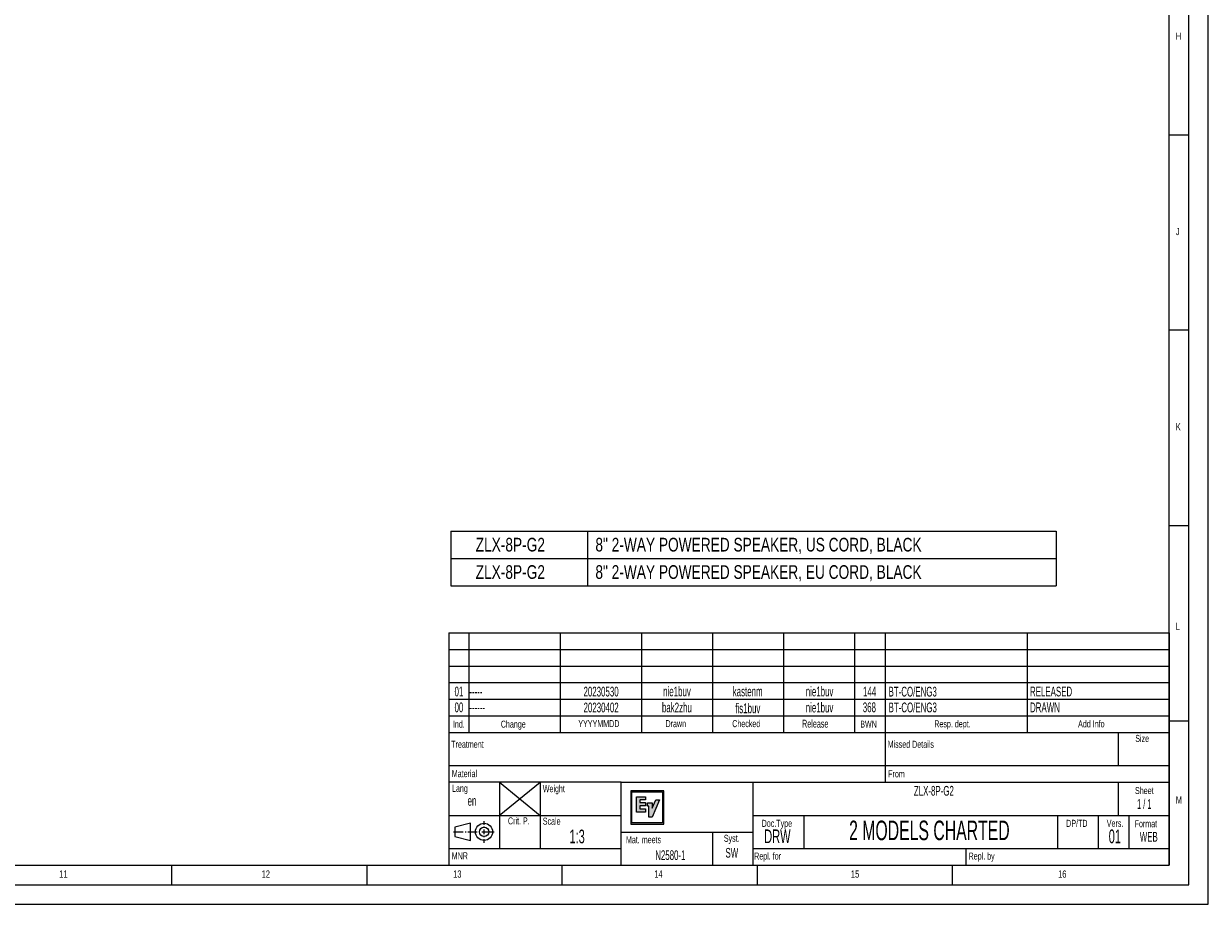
# Model space of a CAD drawing. Header units: millimetres. Extents: x 0 to 841, y 0 to 594.
# Tile 15 of 22: x 538 to 841, y 0 to 225. Entities that reach past the tile are written whole.
import ezdxf

# ---------------------------------------------------------------- set-up
doc = ezdxf.new("R2010")
doc.units = ezdxf.units.MM
doc.layers.add('FORMAT', color=7, linetype='Continuous')
doc.layers.add('SLD-0_0', color=7, linetype='Continuous')
doc.styles.add('SLDTEXTSTYLE0', font='TXT', dxfattribs={"width": 0.75})
doc.styles.add('SLDTEXTSTYLE1', font='TXT', dxfattribs={"width": 0.605})
doc.styles.add('SLDTEXTSTYLE2', font='TXT', dxfattribs={"width": 0.563})

# ---------------------------------------------------------------- blocks, each defined once
blk = doc.blocks.new('SW_TABLEANNOTATION_0')
at = {"layer": 'SLD-0_0', "color": 0}
for p, q in [((0, 0), (0, -7)), ((0, 0), (35, 0)), ((35, 0), (35, -7)), ((35, 0), (155, 0)), ((155, 0), (155, -7)), ((0, -7), (0, -14)), ((0, -7), (35, -7)), ((35, -7), (35, -14)), ((35, -7), (155, -7)), ((155, -7), (155, -14)), ((0, -14), (35, -14)), ((35, -14), (155, -14))]:
    blk.add_line(p, q, dxfattribs=at)
at = {"layer": 'SLD-0_0', "color": 0, "char_height": 3.5, "attachment_point": 1, "style": 'SLDTEXTSTYLE0'}
for s, insert in [('ZLX-8P-G2', (6.33, -1.69)), ('8" 2-WAY POWERED SPEAKER, US CORD, BLACK', (37, -1.69)), ('ZLX-8P-G2', (6.33, -8.69)), ('8" 2-WAY POWERED SPEAKER, EU CORD, BLACK', (37, -8.69))]:
    blk.add_mtext(s, dxfattribs=dict(at, insert=insert))

msp = doc.modelspace()

# ---------------------------------------------------------------- hatches: boundary and pattern name
at = {"linetype": 'Continuous'}
h = msp.add_hatch(color=256, dxfattribs=at)
h.paths.add_polyline_path([(701.529316, 29.060983), (693.042589, 29.060983), (693.042589, 20.504688), (701.529316, 20.504688)], flags=0)
h.paths.add_polyline_path([(693.325232, 20.869445), (693.325232, 28.768899), (701.213328, 28.768899), (701.213328, 20.869445)], flags=0)
for points in [[(694.536451, 23.594092), (694.532488, 23.598795), (694.529796, 23.604681), (694.529027, 23.607136), (694.527963, 23.610389), (694.527164, 23.616719), (694.527164, 27.509848), (694.527963, 27.516356), (694.529796, 27.522567), (694.532488, 27.527773), (694.536451, 27.532653), (694.541125, 27.536587), (694.547247, 27.539486), (694.552838, 27.541438), (694.55896, 27.542207), (696.768179, 27.542207), (696.77436, 27.541438), (696.780572, 27.539486), (696.785896, 27.536587), (696.790392, 27.532653), (696.794267, 27.527773), (696.797875, 27.522567), (696.799561, 27.516356), (696.800123, 27.509848), (696.800123, 27.506388), (696.800123, 26.742178), (696.799561, 26.736292), (696.797875, 26.73014), (696.794267, 26.724609), (696.790392, 26.720024), (696.785896, 26.715706), (696.780572, 26.712866), (696.77436, 26.710825), (696.768179, 26.710589), (695.434058, 26.710589), (695.427788, 26.709879), (695.421961, 26.707927), (695.416134, 26.705028), (695.412082, 26.701035), (695.407408, 26.696155), (695.404628, 26.690594), (695.402794, 26.684442), (695.402262, 26.67829), (695.402262, 26.047891), (695.402794, 26.041769), (695.404007, 26.037835), (695.404628, 26.035912), (695.407408, 26.030352), (695.412082, 26.025442), (695.416134, 26.021241), (695.421961, 26.018639), (695.427788, 26.016657), (695.434058, 26.016036), (696.768179, 26.016036), (696.77436, 26.015415), (696.780572, 26.013344), (696.785896, 26.010771), (696.790392, 26.006571), (696.794267, 26.002016), (696.797875, 25.996071), (696.799561, 25.990303), (696.800123, 25.984121), (696.800123, 25.980276), (696.800123, 25.203318), (696.799561, 25.197166), (696.797875, 25.191369), (696.794267, 25.185749), (696.790392, 25.180868), (696.785896, 25.17658), (696.780572, 25.17374), (696.77436, 25.172113), (696.768179, 25.171374), (695.425421, 25.171374), (695.419417, 25.171078), (695.413265, 25.16883), (695.407408, 25.165784), (695.402794, 25.161998), (695.399067, 25.157443), (695.395755, 25.151527), (695.394364, 25.145611), (695.393625, 25.139489), (695.393625, 24.474484), (695.394364, 24.467977), (695.395252, 24.464309), (695.395755, 24.462268), (695.399067, 24.456767), (695.402794, 24.451886), (695.407408, 24.447805), (695.413265, 24.444551), (695.419417, 24.443309), (695.425421, 24.442303), (696.776815, 24.442303), (696.782938, 24.442096), (696.788824, 24.439848), (696.794267, 24.437216), (696.799324, 24.432927), (696.803317, 24.427839), (696.806068, 24.422545), (696.808287, 24.416215), (696.80873, 24.4103), (696.80873, 24.40746), (696.80873, 23.616719), (696.808287, 23.610389), (696.806068, 23.604681), (696.803317, 23.598795), (696.799324, 23.594092), (696.794267, 23.590217), (696.788824, 23.586963), (696.782938, 23.585544), (696.776815, 23.584716), (694.55896, 23.584716), (694.552838, 23.585544), (694.547247, 23.586963), (694.541125, 23.590217)], [(700.401671, 26.742178), (700.403209, 26.736677), (700.403505, 26.731175), (700.403209, 26.72523), (700.401169, 26.720024), (698.525207, 22.311999), (698.522338, 22.306882), (698.518345, 22.302002), (698.513464, 22.298334), (698.507608, 22.295081), (698.502106, 22.293247), (698.495717, 22.292833), (697.69983, 22.292833), (697.693293, 22.293247), (697.687466, 22.295081), (697.681876, 22.298334), (697.676907, 22.302002), (697.673328, 22.306882), (697.670045, 22.312384), (697.66824, 22.318506), (697.667885, 22.324836), (697.667885, 22.327084), (697.666939, 22.331964), (697.665785, 22.338087), (697.665785, 25.158034), (697.336108, 25.158034), (697.329837, 25.158655), (697.323715, 25.160282), (697.318391, 25.163329), (697.313895, 25.167203), (697.309754, 25.172113), (697.306411, 25.177999), (697.304666, 25.183915), (697.304163, 25.190038), (697.304163, 25.193025), (697.302803, 25.197166), (697.30227, 25.203318), (697.30227, 25.979743), (697.302803, 25.985984), (697.304666, 25.991811), (697.307713, 25.997402), (697.311706, 26.002341), (697.316143, 26.006245), (697.322088, 26.009114), (697.327974, 26.011007), (697.334067, 26.011777), (698.460815, 26.011777), (698.467411, 26.011007), (698.473356, 26.009114), (698.478947, 26.006245), (698.483738, 26.002341), (698.488027, 25.997402), (698.490955, 25.991811), (698.492582, 25.985984), (698.492937, 25.979743), (698.492937, 25.977555), (698.494564, 25.972586), (698.494623, 25.966108), (698.494623, 24.644055), (698.495244, 24.642014), (698.497965, 24.63672), (698.501426, 24.632254), (698.505567, 24.627965), (698.510536, 24.624711), (698.515949, 24.62267), (698.521539, 24.621428), (698.526922, 24.621428), (698.533015, 24.622049), (698.538724, 24.624297), (698.543634, 24.62693), (698.548159, 24.631218), (698.551768, 24.635714), (698.554962, 24.641009), (699.463424, 26.758831), (699.466027, 26.764007), (699.470346, 26.768621), (699.475019, 26.772851), (699.480491, 26.775542), (699.486732, 26.777435), (699.492854, 26.777849), (700.369668, 26.777849), (700.375169, 26.777435), (700.381115, 26.775749), (700.386409, 26.773472), (700.39058, 26.770011), (700.39472, 26.765693), (700.397797, 26.761108), (700.400015, 26.755577), (700.401257, 26.750016), (700.401671, 26.744456), (700.401553, 26.742622)]]:
    msp.add_hatch(color=256, dxfattribs=at).paths.add_polyline_path(points, flags=0)

# ---------------------------------------------------------------- linework, layer by layer
at = {"color": 7, "linetype": 'Continuous', "lineweight": 18}
for p, q in [((841.000004, 0.00001), (841.000004, 594.00001)), ((0.000004, 0.00001), (841.000004, 0.00001))]:
    msp.add_line(p, q, dxfattribs=at)
at = {"layer": 'FORMAT'}
for p, q in [((836.000004, 5.00001), (836.000004, 589.00001)), ((831.000004, 10.00001), (831.000004, 584.00001)), ((831, 197), (836, 197)), ((836, 147), (831, 147)), ((831, 97), (836, 97)), ((646.400004, 69.50001), (646.400004, 14.25001)), ((646.400004, 69.50001), (831.000004, 69.50001)), ((646.400004, 69.50001), (831.000004, 69.50001)), ((646.400004, 69.50001), (831.000004, 69.50001)), ((651.600004, 69.50001), (651.600004, 44.00001)), ((675.000004, 69.50001), (675.000004, 44.00001)), ((695.800004, 69.50001), (695.800004, 44.00001)), ((714.000004, 69.50001), (714.000004, 44.00001)), ((732.200004, 69.50001), (732.200004, 44.00001)), ((758.200004, 69.50001), (758.200004, 44.00001)), ((794.600004, 69.50001), (794.600004, 44.00001)), ((831.000004, 69.50001), (831.000004, 10.00001)), ((646.400004, 65.25001), (831.000004, 65.25001)), ((646.400004, 65.25001), (831.000004, 65.25001)), ((758.200004, 65.25001), (758.200004, 44.00001)), ((646.400004, 61.00001), (831.000004, 61.00001)), ((646.400004, 56.75001), (831.000004, 56.75001)), ((646.400004, 52.50001), (831.000004, 52.50001)), ((646.400004, 48.25001), (831.000004, 48.25001)), ((831, 47), (836, 47)), ((646.400004, 44.00001), (831.000004, 44.00001)), ((758.200004, 44.00001), (758.200004, 31.25001)), ((646.400004, 35.50001), (831.000004, 35.50001)), ((690.600004, 31.25001), (646.400004, 31.25001)), ((659.400004, 31.25001), (659.400004, 14.25001)), ((669.800004, 31.25001), (669.800004, 14.25001)), ((690.600004, 18.50001), (690.600004, 31.25001)), ((690.600004, 31.25001), (724.400004, 31.25001)), ((724.400004, 18.50001), (724.400004, 31.25001)), ((724.400004, 31.25001), (831.000004, 31.25001)), ((818.000004, 22.75001), (818.000004, 31.25001)), ((646.400004, 22.75001), (690.600004, 22.75001)), ((655.461648, 20.36832), (655.461648, 21.29632)), ((724.400004, 22.75001), (831.000004, 22.75001)), ((737.400004, 22.75001), (737.400004, 14.25001)), ((802.400004, 22.75001), (802.400004, 14.25001)), ((812.800004, 22.75001), (812.800004, 14.25001)), ((820.600004, 22.75001), (820.600004, 14.25001)), ((647.645402, 18.54432), (650.141648, 18.54432)), ((651.981648, 20.74432), (647.981648, 19.74432)), ((647.981648, 19.74432), (647.981648, 17.34432)), ((650.621648, 18.54432), (650.861648, 18.54432)), ((651.341648, 18.54432), (653.677648, 18.54432)), ((651.981648, 16.34432), (651.981648, 20.74432)), ((654.157648, 18.54432), (654.397648, 18.54432)), ((654.877648, 18.54432), (658.045402, 18.54432)), ((655.461648, 19.64832), (655.461648, 19.88832)), ((655.461648, 17.91232), (655.461648, 19.16832)), ((690.600004, 10.00001), (690.600004, 18.50001)), ((690.600004, 18.50001), (724.400004, 18.50001)), ((714.000004, 18.50001), (714.000004, 10.00001)), ((724.400004, 10.00001), (724.400004, 18.50001)), ((647.981648, 17.34432), (651.981648, 16.34432)), ((655.461648, 17.19232), (655.461648, 17.43232)), ((655.461648, 15.69632), (655.461648, 16.71232)), ((646.400004, 14.25001), (646.400004, 10.00001)), ((646.400004, 14.25001), (690.600004, 14.25001)), ((724.400004, 14.25001), (831.000004, 14.25001)), ((779.000004, 10.00001), (779.000004, 14.25001)), ((20.000004, 10.00001), (831.000004, 10.00001)), ((575.500004, 5.00001), (575.500004, 10.00001)), ((625.500004, 5.00001), (625.500004, 10.00001)), ((646.400004, 10.00001), (831.000004, 10.00001)), ((675.500004, 5.00001), (675.500004, 10.00001)), ((725.500004, 5.00001), (725.500004, 10.00001)), ((775.500004, 5.00001), (775.500004, 10.00001)), ((15.000004, 5.00001), (836.000004, 5.00001))]:
    msp.add_line(p, q, dxfattribs=at)
at = {"layer": 'FORMAT', "lineweight": 18}
for p, q in [((750.400004, 69.50001), (750.400004, 44.00001)), ((818.000004, 35.50001), (818.000004, 44.00001)), ((659.315259, 22.75001), (669.800004, 31.25001)), ((659.400004, 31.25001), (669.800004, 22.75001))]:
    msp.add_line(p, q, dxfattribs=at)
at = {"layer": 'FORMAT', "color": 7}
for p, q in [((655.461648, 20.36832), (655.461648, 21.29632)), ((647.645402, 18.54432), (650.141648, 18.54432)), ((651.981648, 20.74432), (647.981648, 19.74432)), ((647.981648, 19.74432), (647.981648, 17.34432)), ((650.621648, 18.54432), (650.861648, 18.54432)), ((651.341648, 18.54432), (653.677648, 18.54432)), ((651.981648, 16.34432), (651.981648, 20.74432)), ((654.157648, 18.54432), (654.397648, 18.54432)), ((654.877648, 18.54432), (658.045402, 18.54432)), ((655.461648, 19.64832), (655.461648, 19.88832)), ((655.461648, 17.91232), (655.461648, 19.16832)), ((647.981648, 17.34432), (651.981648, 16.34432)), ((655.461648, 17.19232), (655.461648, 17.43232)), ((655.461648, 15.69632), (655.461648, 16.71232))]:
    msp.add_line(p, q, dxfattribs=at)
for radius in [2.2, 1.2]:
    msp.add_circle((655.461648, 18.54432), radius, dxfattribs=at)
at = {"layer": 'FORMAT'}
for radius in [2.2, 1.2]:
    msp.add_circle((655.461648, 18.54432), radius, dxfattribs=at)
at = {"layer": 'SLD-0_0'}
for p, q in [((693.042589, 29.060983), (693.042589, 20.504688)), ((701.529316, 29.060983), (693.042589, 29.060983)), ((693.325232, 20.869445), (693.325232, 28.768899)), ((693.325232, 28.768899), (701.213328, 28.768899)), ((694.527164, 27.509848), (694.527963, 27.516356)), ((694.527164, 23.616719), (694.527164, 27.509848)), ((694.527963, 27.516356), (694.529796, 27.522567)), ((694.529796, 27.522567), (694.532488, 27.527773)), ((694.532488, 27.527773), (694.536451, 27.532653)), ((694.536451, 27.532653), (694.541125, 27.536587)), ((694.541125, 27.536587), (694.547247, 27.539486)), ((694.547247, 27.539486), (694.552838, 27.541438)), ((694.552838, 27.541438), (694.55896, 27.542207)), ((694.55896, 27.542207), (696.768179, 27.542207)), ((696.768179, 27.542207), (696.77436, 27.541438)), ((696.77436, 27.541438), (696.780572, 27.539486)), ((696.780572, 27.539486), (696.785896, 27.536587)), ((696.785896, 27.536587), (696.790392, 27.532653)), ((696.790392, 27.532653), (696.794267, 27.527773)), ((696.794267, 27.527773), (696.797875, 27.522567)), ((696.797875, 27.522567), (696.799561, 27.516356)), ((696.799561, 27.516356), (696.800123, 27.509848)), ((696.800123, 27.509848), (696.800123, 27.506388)), ((696.800123, 27.506388), (696.800123, 26.742178)), ((701.213328, 28.768899), (701.213328, 20.869445)), ((701.529316, 20.504688), (701.529316, 29.060983)), ((695.394364, 25.145611), (695.393625, 25.139489)), ((695.393625, 25.139489), (695.393625, 24.474484)), ((695.393625, 24.474484), (695.394364, 24.467977)), ((695.395755, 25.151527), (695.394364, 25.145611)), ((695.394364, 24.467977), (695.395252, 24.464309)), ((695.395252, 24.464309), (695.395755, 24.462268)), ((695.399067, 25.157443), (695.395755, 25.151527)), ((695.395755, 24.462268), (695.399067, 24.456767)), ((695.402794, 25.161998), (695.399067, 25.157443)), ((695.399067, 24.456767), (695.402794, 24.451886)), ((695.402794, 26.684442), (695.402262, 26.67829)), ((695.402262, 26.67829), (695.402262, 26.047891)), ((695.402262, 26.047891), (695.402794, 26.041769)), ((695.404628, 26.690594), (695.402794, 26.684442)), ((695.402794, 26.041769), (695.404007, 26.037835)), ((695.407408, 25.165784), (695.402794, 25.161998)), ((695.402794, 24.451886), (695.407408, 24.447805)), ((695.404007, 26.037835), (695.404628, 26.035912)), ((695.407408, 26.696155), (695.404628, 26.690594)), ((695.404628, 26.035912), (695.407408, 26.030352)), ((695.412082, 26.701035), (695.407408, 26.696155)), ((695.407408, 26.030352), (695.412082, 26.025442)), ((695.413265, 25.16883), (695.407408, 25.165784)), ((695.407408, 24.447805), (695.413265, 24.444551)), ((695.416134, 26.705028), (695.412082, 26.701035)), ((695.412082, 26.025442), (695.416134, 26.021241)), ((695.419417, 25.171078), (695.413265, 25.16883)), ((695.413265, 24.444551), (695.419417, 24.443309)), ((695.421961, 26.707927), (695.416134, 26.705028)), ((695.416134, 26.021241), (695.421961, 26.018639)), ((695.425421, 25.171374), (695.419417, 25.171078)), ((695.419417, 24.443309), (695.425421, 24.442303)), ((695.427788, 26.709879), (695.421961, 26.707927)), ((695.421961, 26.018639), (695.427788, 26.016657)), ((696.768179, 25.171374), (695.425421, 25.171374)), ((695.425421, 24.442303), (696.776815, 24.442303)), ((695.434058, 26.710589), (695.427788, 26.709879)), ((695.427788, 26.016657), (695.434058, 26.016036)), ((696.768179, 26.710589), (695.434058, 26.710589)), ((695.434058, 26.016036), (696.768179, 26.016036)), ((696.77436, 26.710825), (696.768179, 26.710589)), ((696.768179, 26.016036), (696.77436, 26.015415)), ((696.77436, 25.172113), (696.768179, 25.171374)), ((696.780572, 26.712866), (696.77436, 26.710825)), ((696.77436, 26.015415), (696.780572, 26.013344)), ((696.780572, 25.17374), (696.77436, 25.172113)), ((696.776815, 24.442303), (696.782938, 24.442096)), ((696.785896, 26.715706), (696.780572, 26.712866)), ((696.780572, 26.013344), (696.785896, 26.010771)), ((696.785896, 25.17658), (696.780572, 25.17374)), ((696.782938, 24.442096), (696.788824, 24.439848)), ((696.790392, 26.720024), (696.785896, 26.715706)), ((696.785896, 26.010771), (696.790392, 26.006571)), ((696.790392, 25.180868), (696.785896, 25.17658)), ((696.788824, 24.439848), (696.794267, 24.437216)), ((696.794267, 26.724609), (696.790392, 26.720024)), ((696.790392, 26.006571), (696.794267, 26.002016)), ((696.794267, 25.185749), (696.790392, 25.180868)), ((696.797875, 26.73014), (696.794267, 26.724609)), ((696.794267, 26.002016), (696.797875, 25.996071)), ((696.797875, 25.191369), (696.794267, 25.185749)), ((696.794267, 24.437216), (696.799324, 24.432927)), ((696.799561, 26.736292), (696.797875, 26.73014)), ((696.797875, 25.996071), (696.799561, 25.990303)), ((696.799561, 25.197166), (696.797875, 25.191369)), ((696.799324, 24.432927), (696.803317, 24.427839)), ((696.800123, 26.742178), (696.799561, 26.736292)), ((696.799561, 25.990303), (696.800123, 25.984121)), ((696.800123, 25.203318), (696.799561, 25.197166)), ((696.800123, 25.984121), (696.800123, 25.980276)), ((696.800123, 25.980276), (696.800123, 25.203318)), ((696.803317, 24.427839), (696.806068, 24.422545)), ((696.806068, 24.422545), (696.808287, 24.416215)), ((696.808287, 24.416215), (696.80873, 24.4103)), ((696.80873, 24.4103), (696.80873, 24.40746)), ((696.80873, 24.40746), (696.80873, 23.616719)), ((697.30227, 25.979743), (697.302803, 25.985984)), ((697.30227, 25.203318), (697.30227, 25.979743)), ((697.302803, 25.197166), (697.30227, 25.203318)), ((697.302803, 25.985984), (697.304666, 25.991811)), ((697.304163, 25.193025), (697.302803, 25.197166)), ((697.304163, 25.190038), (697.304163, 25.193025)), ((697.304666, 25.183915), (697.304163, 25.190038)), ((697.304666, 25.991811), (697.307713, 25.997402)), ((697.306411, 25.177999), (697.304666, 25.183915)), ((697.309754, 25.172113), (697.306411, 25.177999)), ((697.307713, 25.997402), (697.311706, 26.002341)), ((697.313895, 25.167203), (697.309754, 25.172113)), ((697.311706, 26.002341), (697.316143, 26.006245)), ((697.318391, 25.163329), (697.313895, 25.167203)), ((697.316143, 26.006245), (697.322088, 26.009114)), ((697.323715, 25.160282), (697.318391, 25.163329)), ((697.322088, 26.009114), (697.327974, 26.011007)), ((697.329837, 25.158655), (697.323715, 25.160282)), ((697.327974, 26.011007), (697.334067, 26.011777)), ((697.336108, 25.158034), (697.329837, 25.158655)), ((697.334067, 26.011777), (698.460815, 26.011777)), ((697.665785, 25.158034), (697.336108, 25.158034)), ((697.665785, 22.338087), (697.665785, 25.158034)), ((698.460815, 26.011777), (698.467411, 26.011007)), ((698.467411, 26.011007), (698.473356, 26.009114)), ((698.473356, 26.009114), (698.478947, 26.006245)), ((698.478947, 26.006245), (698.483738, 26.002341)), ((698.483738, 26.002341), (698.488027, 25.997402)), ((698.488027, 25.997402), (698.490955, 25.991811)), ((698.490955, 25.991811), (698.492582, 25.985984)), ((698.492582, 25.985984), (698.492937, 25.979743)), ((698.492937, 25.979743), (698.492937, 25.977555)), ((698.492937, 25.977555), (698.494564, 25.972586)), ((698.494564, 25.972586), (698.494623, 25.966108)), ((698.494623, 25.966108), (698.494623, 24.644055)), ((698.494623, 24.644055), (698.495244, 24.642014)), ((698.495244, 24.642014), (698.497965, 24.63672)), ((698.497965, 24.63672), (698.501426, 24.632254)), ((698.501426, 24.632254), (698.505567, 24.627965)), ((698.505567, 24.627965), (698.510536, 24.624711)), ((698.510536, 24.624711), (698.515949, 24.62267)), ((698.515949, 24.62267), (698.521539, 24.621428)), ((698.521539, 24.621428), (698.526922, 24.621428)), ((700.401169, 26.720024), (698.525207, 22.311999)), ((698.526922, 24.621428), (698.533015, 24.622049)), ((698.533015, 24.622049), (698.538724, 24.624297)), ((698.538724, 24.624297), (698.543634, 24.62693)), ((698.543634, 24.62693), (698.548159, 24.631218)), ((698.548159, 24.631218), (698.551768, 24.635714)), ((698.551768, 24.635714), (698.554962, 24.641009)), ((698.554962, 24.641009), (699.463424, 26.758831)), ((699.463424, 26.758831), (699.466027, 26.764007)), ((699.466027, 26.764007), (699.470346, 26.768621)), ((699.470346, 26.768621), (699.475019, 26.772851)), ((699.475019, 26.772851), (699.480491, 26.775542)), ((699.480491, 26.775542), (699.486732, 26.777435)), ((699.486732, 26.777435), (699.492854, 26.777849)), ((699.492854, 26.777849), (700.369668, 26.777849)), ((700.369668, 26.777849), (700.375169, 26.777435)), ((700.375169, 26.777435), (700.381115, 26.775749)), ((700.381115, 26.775749), (700.386409, 26.773472)), ((700.386409, 26.773472), (700.39058, 26.770011)), ((700.39058, 26.770011), (700.39472, 26.765693)), ((700.39472, 26.765693), (700.397797, 26.761108)), ((700.397797, 26.761108), (700.400015, 26.755577)), ((700.400015, 26.755577), (700.401257, 26.750016)), ((700.403209, 26.72523), (700.401169, 26.720024)), ((700.401257, 26.750016), (700.401671, 26.744456)), ((700.401671, 26.744456), (700.401553, 26.742622)), ((700.401553, 26.742622), (700.401671, 26.742178)), ((700.401671, 26.742178), (700.403209, 26.736677)), ((700.403209, 26.736677), (700.403505, 26.731175)), ((700.403505, 26.731175), (700.403209, 26.72523)), ((694.527963, 23.610389), (694.527164, 23.616719)), ((694.529027, 23.607136), (694.527963, 23.610389)), ((694.529796, 23.604681), (694.529027, 23.607136)), ((694.532488, 23.598795), (694.529796, 23.604681)), ((694.536451, 23.594092), (694.532488, 23.598795)), ((694.541125, 23.590217), (694.536451, 23.594092)), ((694.547247, 23.586963), (694.541125, 23.590217)), ((694.552838, 23.585544), (694.547247, 23.586963)), ((694.55896, 23.584716), (694.552838, 23.585544)), ((696.776815, 23.584716), (694.55896, 23.584716)), ((696.782938, 23.585544), (696.776815, 23.584716)), ((696.788824, 23.586963), (696.782938, 23.585544)), ((696.794267, 23.590217), (696.788824, 23.586963)), ((696.799324, 23.594092), (696.794267, 23.590217)), ((696.803317, 23.598795), (696.799324, 23.594092)), ((696.806068, 23.604681), (696.803317, 23.598795)), ((696.808287, 23.610389), (696.806068, 23.604681)), ((696.80873, 23.616719), (696.808287, 23.610389)), ((697.666939, 22.331964), (697.665785, 22.338087)), ((697.667885, 22.327084), (697.666939, 22.331964)), ((697.667885, 22.324836), (697.667885, 22.327084)), ((697.66824, 22.318506), (697.667885, 22.324836)), ((697.670045, 22.312384), (697.66824, 22.318506)), ((697.673328, 22.306882), (697.670045, 22.312384)), ((697.676907, 22.302002), (697.673328, 22.306882)), ((697.681876, 22.298334), (697.676907, 22.302002)), ((697.687466, 22.295081), (697.681876, 22.298334)), ((697.693293, 22.293247), (697.687466, 22.295081)), ((697.69983, 22.292833), (697.693293, 22.293247)), ((698.495717, 22.292833), (697.69983, 22.292833)), ((698.502106, 22.293247), (698.495717, 22.292833)), ((698.507608, 22.295081), (698.502106, 22.293247)), ((698.513464, 22.298334), (698.507608, 22.295081)), ((698.518345, 22.302002), (698.513464, 22.298334)), ((698.522338, 22.306882), (698.518345, 22.302002)), ((698.525207, 22.311999), (698.522338, 22.306882)), ((693.042589, 20.504688), (701.529316, 20.504688)), ((701.213328, 20.869445), (693.325232, 20.869445))]:
    msp.add_line(p, q, dxfattribs=at)

# ---------------------------------------------------------------- block references
msp.add_blockref('SW_TABLEANNOTATION_0', (646.981702, 95.501948), dxfattribs=at)

# ---------------------------------------------------------------- texts
at = {"layer": 'FORMAT'}
for s, insert, char_height, attachment_point, style in [('H', (832.666652, 223.168024), 1.852083, 1, 'SLDTEXTSTYLE0'), ('J', (832.666652, 173.168024), 1.852083, 1, 'SLDTEXTSTYLE0'), ('K', (832.666652, 123.168024), 1.852083, 1, 'SLDTEXTSTYLE0'), ('L', (832.666652, 72.065467), 1.852083, 1, 'SLDTEXTSTYLE0'), ('01', (649.016427, 55.722902), 2.5, 2, 'SLDTEXTSTYLE1'), ('20230530', (685.436759, 55.699697), 2.5, 2, 'SLDTEXTSTYLE1'), ('nie1buv', (704.885687, 55.742602), 2.5, 2, 'SLDTEXTSTYLE1'), ('kastenm', (722.992547, 55.733625), 2.5, 2, 'SLDTEXTSTYLE1'), ('nie1buv', (741.40856, 55.730761), 2.5, 2, 'SLDTEXTSTYLE1'), ('144', (754.237084, 55.718428), 2.5, 2, 'SLDTEXTSTYLE1'), ('BT-CO/ENG3', (759.093886, 55.688725), 2.5, 1, 'SLDTEXTSTYLE1'), ('RELEASED', (795.330257, 55.711933), 2.5, 1, 'SLDTEXTSTYLE1'), ('00', (649.016427, 51.659683), 2.5, 2, 'SLDTEXTSTYLE1'), ('-----', (651.682407, 55.722902), 2.5, 1, 'SLDTEXTSTYLE1'), ('20230402', (685.451369, 51.632377), 2.5, 2, 'SLDTEXTSTYLE1'), ('bak2zhu', (704.856178, 51.633034), 2.5, 2, 'SLDTEXTSTYLE1'), ('fis1buv', (723.032304, 51.416095), 2.5, 2, 'SLDTEXTSTYLE1'), ('nie1buv', (741.401402, 51.615594), 2.5, 2, 'SLDTEXTSTYLE1'), ('368', (754.172693, 51.671063), 2.5, 2, 'SLDTEXTSTYLE1'), ('BT-CO/ENG3', (759.100773, 51.64782), 2.5, 1, 'SLDTEXTSTYLE1'), ('DRAWN', (795.330257, 51.658704), 2.5, 1, 'SLDTEXTSTYLE1'), ('------', (651.682407, 51.659683), 2.5, 1, 'SLDTEXTSTYLE1'), ('Ind.', (649.010233, 47.016592), 1.8, 2, 'SLDTEXTSTYLE1'), ('Change', (659.756361, 47.016592), 1.8, 1, 'SLDTEXTSTYLE1'), ('YYYYMMDD', (679.613034, 47.148371), 1.8, 1, 'SLDTEXTSTYLE1'), ('Drawn', (701.940831, 47.148371), 1.8, 1, 'SLDTEXTSTYLE1'), ('Checked', (719.04147, 47.148371), 1.8, 1, 'SLDTEXTSTYLE1'), ('Release', (736.918277, 47.238217), 2, 1, 'SLDTEXTSTYLE1'), ('BWN', (751.836177, 47.038181), 1.8, 1, 'SLDTEXTSTYLE1'), ('Resp. dept.', (770.794818, 47.09218), 1.8, 1, 'SLDTEXTSTYLE1'), ('Add Info', (807.64114, 47.09218), 1.8, 1, 'SLDTEXTSTYLE1'), ('Size', (822.290998, 43.364301), 1.8, 1, 'SLDTEXTSTYLE1'), ('Treatment', (647.054143, 41.856554), 1.8, 1, 'SLDTEXTSTYLE1'), ('Missed Details', (758.854143, 41.856554), 1.8, 1, 'SLDTEXTSTYLE1'), ('Material', (647.191079, 34.344155), 1.8, 1, 'SLDTEXTSTYLE1'), ('From', (758.991079, 34.294979), 1.8, 1, 'SLDTEXTSTYLE1'), ('Lang', (647.259119, 30.587436), 1.8, 1, 'SLDTEXTSTYLE1'), ('Weight', (670.503742, 30.497715), 1.8, 1, 'SLDTEXTSTYLE1'), ('ZLX-8P-G2', (770.694189, 30.300461), 2.5, 2, 'SLDTEXTSTYLE1'), ('Sheet', (824.598581, 30.014879), 1.8, 2, 'SLDTEXTSTYLE1'), ('M', (832.666652, 27.653268), 1.852083, 1, 'SLDTEXTSTYLE0'), ('1 / 1', (824.588787, 26.929719), 2.5, 2, 'SLDTEXTSTYLE2'), ('Crit. P.', (661.578638, 22.258758), 1.8, 1, 'SLDTEXTSTYLE1'), ('Scale', (670.503742, 22.174478), 1.8, 1, 'SLDTEXTSTYLE1'), ('Doc.Type', (726.585513, 21.625571), 1.8, 1, 'SLDTEXTSTYLE1'), ('2 MODELS CHARTED', (769.544167, 21.416215), 5, 2, 'SLDTEXTSTYLE1'), ('DP/TD', (804.585513, 21.625571), 1.8, 1, 'SLDTEXTSTYLE1'), ('Vers.', (814.985513, 21.625571), 1.8, 1, 'SLDTEXTSTYLE1'), ('Format', (822.119126, 21.532246), 1.8, 1, 'SLDTEXTSTYLE1'), ('1:3', (679.295717, 19.120597), 3.5, 2, 'SLDTEXTSTYLE1'), ('DRW', (730.605385, 19.154291), 3.5, 2, 'SLDTEXTSTYLE1'), ('01', (817.059302, 19.136144), 3.5, 2, 'SLDTEXTSTYLE1'), ('WEB', (825.746588, 18.533523), 2.5, 2, 'SLDTEXTSTYLE1'), ('Mat. meets', (691.811422, 17.435399), 1.8, 1, 'SLDTEXTSTYLE1'), ('Syst.', (716.889893, 17.793586), 1.8, 1, 'SLDTEXTSTYLE1'), ('MNR', (647.171241, 13.295219), 1.8, 1, 'SLDTEXTSTYLE1'), ('N2580-1', (703.185663, 13.827918), 2.5, 2, 'SLDTEXTSTYLE1'), ('SW', (718.931547, 14.429106), 2.5, 2, 'SLDTEXTSTYLE1'), ('Repl. for', (724.653052, 13.24392), 1.8, 1, 'SLDTEXTSTYLE1'), ('Repl. by', (779.589196, 13.24392), 1.8, 1, 'SLDTEXTSTYLE1'), ('11', (546.625357, 8.668031), 1.8520833, 1, 'SLDTEXTSTYLE0'), ('12', (598.482395, 8.668031), 1.8520833, 1, 'SLDTEXTSTYLE0'), ('13', (647.546547, 8.668031), 1.8520833, 1, 'SLDTEXTSTYLE0'), ('14', (699.075947, 8.668031), 1.8520833, 1, 'SLDTEXTSTYLE0'), ('15', (749.434224, 8.668031), 1.8520833, 1, 'SLDTEXTSTYLE0'), ('16', (802.525121, 8.668031), 1.8520833, 1, 'SLDTEXTSTYLE0')]:
    msp.add_mtext(s, dxfattribs=dict(at, insert=insert, char_height=char_height, attachment_point=attachment_point, style=style))
at = {"layer": 'SLD-0_0', "insert": (651.23333, 27.734683), "char_height": 2.5, "attachment_point": 1, "style": 'SLDTEXTSTYLE1'}
msp.add_mtext('en', dxfattribs=at)

doc.saveas('drawing.dxf')
